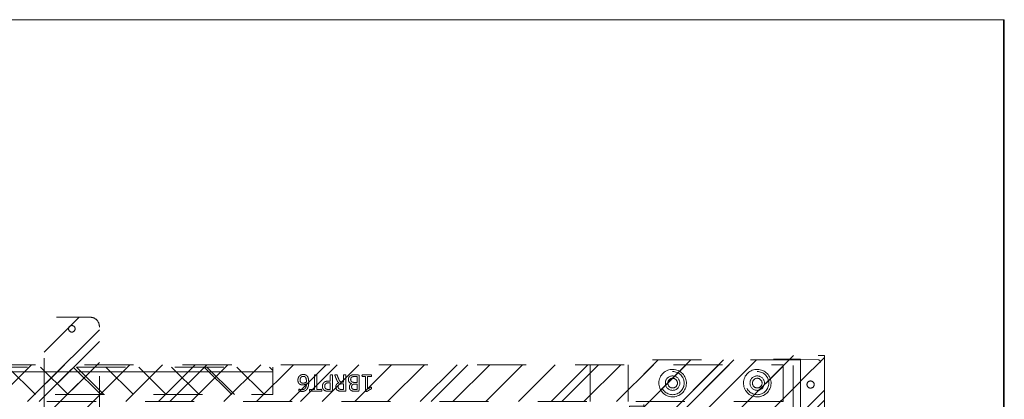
# Model space of a CAD drawing. Header units: inches. Extents: x -416 to -272, y -73 to 47.
# Tile 206 of 206: x -300 to -273, y 6 to 17. Entities that reach past the tile are written whole.
import ezdxf

# ---------------------------------------------------------------- set-up
doc = ezdxf.new("R2010")
doc.units = ezdxf.units.IN
doc.header["$LTSCALE"] = 32
doc.header["$MEASUREMENT"] = 0
doc.linetypes.add('Dash Style-1', pattern=[0.083328, 0.041656, -0.041672])
for name, color, linetype, lineweight in [('DashLine', 7, 'Continuous', 13), ('DashLineFill', 7, 'Dash Style-1', 13), ('Drawing', 7, 'Continuous', 18), ('Metal-DeskStructure', 7, 'Continuous', 13), ('None', 7, 'Continuous', 18), ('SolidLine', 7, 'Continuous', 15)]:
    doc.layers.add(name, color=color, linetype=linetype, lineweight=lineweight)
pattern_1 = [(45, (0, 0), (-1.61302, 1.93572), []), (45, (-1.0608, 1.0608), (-0.472346, 0.416761), [])]

# ---------------------------------------------------------------- blocks, each defined once
blk = doc.blocks.new('Group-101')
at = {"layer": 'SolidLine', "flags": 128}
blk.add_lwpolyline([(1.114, -30), (1.114, -2.559), (1.134, -2.559), (1.134, -30)], close=True, dxfattribs=at)
blk = doc.blocks.new('Group-104')
at = {"layer": 'DashLine', "flags": 128}
blk.add_lwpolyline([(1.114, -2.559), (70.894, -2.559), (70.894, -30), (1.114, -30)], close=True, dxfattribs=at)
at = {"layer": 'SolidLine', "flags": 128}
blk.add_lwpolyline([(1.114, -2.559), (70.894, -2.559), (70.894, -30), (1.114, -30)], close=True, dxfattribs=at)
at = {"layer": 'None'}
blk.add_blockref('Group-101', (0, 0), dxfattribs=at)
blk = doc.blocks.new('1BRPT9-Bracket (2D)')
at = {"layer": 'DashLineFill', "linetype": 'Continuous', "lineweight": 13}
h = blk.add_hatch(dxfattribs=at)
h.set_pattern_fill('Steel', color=253, style=0, pattern_type=2)
h.set_pattern_definition(pattern_1)
edge = h.paths.add_edge_path()
edge.add_line((-2.322, -8.74), (-2.322, 8.74))
edge.add_line((-2.322, 8.74), (1.678, 8.74))
edge.add_arc((1.678, 8.488), 0.252, 0, 90, ccw=False)
edge.add_line((1.93, 8.488), (1.93, 7.48))
edge.add_line((1.93, 7.48), (2.324, 7.461))
edge.add_line((2.324, 7.461), (2.324, -7.48))
edge.add_line((2.324, -7.48), (1.93, -7.48))
edge.add_line((1.93, -7.48), (1.93, -8.488))
edge.add_arc((1.678, -8.488), 0.252, -90, 0, ccw=False)
edge.add_line((1.678, -8.74), (-2.322, -8.74))
h = blk.add_hatch(dxfattribs=at)
h.set_pattern_fill('Steel', color=253, style=0, pattern_type=2)
h.set_pattern_definition(pattern_1)
h.paths.add_polyline_path([(-1.149, -8.425), (-1.18, -8.424), (-1.21, -8.419), (-1.24, -8.412), (-1.269, -8.401), (-1.297, -8.388), (-1.324, -8.372), (-1.349, -8.354), (-1.372, -8.333), (-1.392, -8.31), (-1.411, -8.285), (-1.427, -8.259), (-1.44, -8.231), (-1.45, -8.202), (-1.458, -8.172), (-1.462, -8.141), (-1.464, -8.11), (-1.462, -8.079), (-1.458, -8.049), (-1.45, -8.019), (-1.44, -7.99), (-1.427, -7.962), (-1.411, -7.935), (-1.392, -7.91), (-1.372, -7.888), (-1.349, -7.867), (-1.324, -7.848), (-1.297, -7.832), (-1.269, -7.819), (-1.24, -7.809), (-1.21, -7.801), (-1.18, -7.797), (-1.149, -7.795), (-1.118, -7.797), (-1.087, -7.801), (-1.057, -7.809), (-1.028, -7.819), (-1, -7.832), (-0.974, -7.848), (-0.949, -7.867), (-0.926, -7.888), (-0.905, -7.91), (-0.887, -7.935), (-0.871, -7.962), (-0.858, -7.99), (-0.847, -8.019), (-0.84, -8.049), (-0.835, -8.079), (-0.834, -8.11), (-0.835, -8.141), (-0.84, -8.172), (-0.847, -8.202), (-0.858, -8.231), (-0.871, -8.259), (-0.887, -8.285), (-0.905, -8.31), (-0.926, -8.333), (-0.949, -8.354), (-0.974, -8.372), (-1, -8.388), (-1.028, -8.401), (-1.057, -8.412), (-1.087, -8.419), (-1.118, -8.424)])
h = blk.add_hatch(dxfattribs=at)
h.set_pattern_fill('Steel', color=253, style=0, pattern_type=2)
h.set_pattern_definition(pattern_1)
h.paths.add_polyline_path([(-1.149, -8.307), (-1.168, -8.306), (-1.187, -8.303), (-1.206, -8.299), (-1.224, -8.292), (-1.242, -8.284), (-1.258, -8.274), (-1.274, -8.262), (-1.288, -8.249), (-1.301, -8.235), (-1.313, -8.22), (-1.322, -8.203), (-1.331, -8.186), (-1.337, -8.167), (-1.342, -8.149), (-1.345, -8.13), (-1.346, -8.11), (-1.345, -8.091), (-1.342, -8.072), (-1.337, -8.053), (-1.331, -8.035), (-1.322, -8.017), (-1.313, -8.001), (-1.301, -7.985), (-1.288, -7.971), (-1.274, -7.958), (-1.258, -7.947), (-1.242, -7.937), (-1.224, -7.928), (-1.206, -7.922), (-1.187, -7.917), (-1.168, -7.914), (-1.149, -7.913), (-1.13, -7.914), (-1.11, -7.917), (-1.092, -7.922), (-1.074, -7.928), (-1.056, -7.937), (-1.039, -7.947), (-1.024, -7.958), (-1.01, -7.971), (-0.997, -7.985), (-0.985, -8.001), (-0.975, -8.017), (-0.967, -8.035), (-0.96, -8.053), (-0.956, -8.072), (-0.953, -8.091), (-0.952, -8.11), (-0.953, -8.13), (-0.956, -8.149), (-0.96, -8.167), (-0.967, -8.186), (-0.975, -8.203), (-0.985, -8.22), (-0.997, -8.235), (-1.01, -8.249), (-1.024, -8.262), (-1.039, -8.274), (-1.056, -8.284), (-1.074, -8.292), (-1.092, -8.299), (-1.11, -8.303), (-1.13, -8.306)])
h = blk.add_hatch(dxfattribs=at)
h.set_pattern_fill('Steel', color=253, style=0, pattern_type=2)
h.set_pattern_definition(pattern_1)
h.paths.add_polyline_path([(1.15, -8.425), (1.12, -8.424), (1.089, -8.419), (1.059, -8.412), (1.03, -8.401), (1.002, -8.388), (0.975, -8.372), (0.951, -8.354), (0.928, -8.333), (0.907, -8.31), (0.888, -8.285), (0.873, -8.259), (0.859, -8.231), (0.849, -8.202), (0.841, -8.172), (0.837, -8.141), (0.835, -8.11), (0.837, -8.079), (0.841, -8.049), (0.849, -8.019), (0.859, -7.99), (0.873, -7.962), (0.888, -7.935), (0.907, -7.91), (0.928, -7.888), (0.951, -7.867), (0.975, -7.848), (1.002, -7.832), (1.03, -7.819), (1.059, -7.809), (1.089, -7.801), (1.12, -7.797), (1.15, -7.795), (1.181, -7.797), (1.212, -7.801), (1.242, -7.809), (1.271, -7.819), (1.299, -7.832), (1.325, -7.848), (1.35, -7.867), (1.373, -7.888), (1.394, -7.91), (1.412, -7.935), (1.428, -7.962), (1.441, -7.99), (1.452, -8.019), (1.459, -8.049), (1.464, -8.079), (1.465, -8.11), (1.464, -8.141), (1.459, -8.172), (1.452, -8.202), (1.441, -8.231), (1.428, -8.259), (1.412, -8.285), (1.394, -8.31), (1.373, -8.333), (1.35, -8.354), (1.325, -8.372), (1.299, -8.388), (1.271, -8.401), (1.242, -8.412), (1.212, -8.419), (1.181, -8.424)])
h = blk.add_hatch(dxfattribs=at)
h.set_pattern_fill('Steel', color=253, style=0, pattern_type=2)
h.set_pattern_definition(pattern_1)
h.paths.add_polyline_path([(1.15, -8.307), (1.131, -8.306), (1.112, -8.303), (1.093, -8.299), (1.075, -8.292), (1.058, -8.284), (1.041, -8.274), (1.025, -8.262), (1.011, -8.249), (0.998, -8.235), (0.987, -8.22), (0.977, -8.203), (0.969, -8.186), (0.962, -8.167), (0.957, -8.149), (0.954, -8.13), (0.954, -8.11), (0.954, -8.091), (0.957, -8.072), (0.962, -8.053), (0.969, -8.035), (0.977, -8.017), (0.987, -8.001), (0.998, -7.985), (1.011, -7.971), (1.025, -7.958), (1.041, -7.947), (1.058, -7.937), (1.075, -7.928), (1.093, -7.922), (1.112, -7.917), (1.131, -7.914), (1.15, -7.913), (1.17, -7.914), (1.189, -7.917), (1.208, -7.922), (1.226, -7.928), (1.243, -7.937), (1.26, -7.947), (1.275, -7.958), (1.29, -7.971), (1.303, -7.985), (1.314, -8.001), (1.324, -8.017), (1.332, -8.035), (1.339, -8.053), (1.343, -8.072), (1.346, -8.091), (1.347, -8.11), (1.346, -8.13), (1.343, -8.149), (1.339, -8.167), (1.332, -8.186), (1.324, -8.203), (1.314, -8.22), (1.303, -8.235), (1.29, -8.249), (1.275, -8.262), (1.26, -8.274), (1.243, -8.284), (1.226, -8.292), (1.208, -8.299), (1.189, -8.303), (1.17, -8.306)])
at = {"layer": 'DashLineFill'}
blk.add_line((-2.125, 8.74), (-2.125, -8.74), dxfattribs=at)
at = {"layer": 'DashLineFill', "flags": 128}
blk.add_lwpolyline([(-2.322, -8.74), (-2.322, 8.74), (1.678, 8.74, -0.414214), (1.93, 8.488), (1.93, 7.48), (2.324, 7.461), (2.324, -7.48), (1.93, -7.48), (1.93, -8.488, -0.414214), (1.678, -8.74)], format="xyb", close=True, dxfattribs=at)
for points in [[(-1.149, -8.425), (-1.18, -8.424), (-1.21, -8.419), (-1.24, -8.412), (-1.269, -8.401), (-1.297, -8.388), (-1.324, -8.372), (-1.349, -8.354), (-1.372, -8.333), (-1.392, -8.31), (-1.411, -8.285), (-1.427, -8.259), (-1.44, -8.231), (-1.45, -8.202), (-1.458, -8.172), (-1.462, -8.141), (-1.464, -8.11), (-1.462, -8.079), (-1.458, -8.049), (-1.45, -8.019), (-1.44, -7.99), (-1.427, -7.962), (-1.411, -7.935), (-1.392, -7.91), (-1.372, -7.888), (-1.349, -7.867), (-1.324, -7.848), (-1.297, -7.832), (-1.269, -7.819), (-1.24, -7.809), (-1.21, -7.801), (-1.18, -7.797), (-1.149, -7.795), (-1.118, -7.797), (-1.087, -7.801), (-1.057, -7.809), (-1.028, -7.819), (-1, -7.832), (-0.974, -7.848), (-0.949, -7.867), (-0.926, -7.888), (-0.905, -7.91), (-0.887, -7.935), (-0.871, -7.962), (-0.858, -7.99), (-0.847, -8.019), (-0.84, -8.049), (-0.835, -8.079), (-0.834, -8.11), (-0.835, -8.141), (-0.84, -8.172), (-0.847, -8.202), (-0.858, -8.231), (-0.871, -8.259), (-0.887, -8.285), (-0.905, -8.31), (-0.926, -8.333), (-0.949, -8.354), (-0.974, -8.372), (-1, -8.388), (-1.028, -8.401), (-1.057, -8.412), (-1.087, -8.419), (-1.118, -8.424)], [(-1.149, -8.307), (-1.168, -8.306), (-1.187, -8.303), (-1.206, -8.299), (-1.224, -8.292), (-1.242, -8.284), (-1.258, -8.274), (-1.274, -8.262), (-1.288, -8.249), (-1.301, -8.235), (-1.313, -8.22), (-1.322, -8.203), (-1.331, -8.186), (-1.337, -8.167), (-1.342, -8.149), (-1.345, -8.13), (-1.346, -8.11), (-1.345, -8.091), (-1.342, -8.072), (-1.337, -8.053), (-1.331, -8.035), (-1.322, -8.017), (-1.313, -8.001), (-1.301, -7.985), (-1.288, -7.971), (-1.274, -7.958), (-1.258, -7.947), (-1.242, -7.937), (-1.224, -7.928), (-1.206, -7.922), (-1.187, -7.917), (-1.168, -7.914), (-1.149, -7.913), (-1.13, -7.914), (-1.11, -7.917), (-1.092, -7.922), (-1.074, -7.928), (-1.056, -7.937), (-1.039, -7.947), (-1.024, -7.958), (-1.01, -7.971), (-0.997, -7.985), (-0.985, -8.001), (-0.975, -8.017), (-0.967, -8.035), (-0.96, -8.053), (-0.956, -8.072), (-0.953, -8.091), (-0.952, -8.11), (-0.953, -8.13), (-0.956, -8.149), (-0.96, -8.167), (-0.967, -8.186), (-0.975, -8.203), (-0.985, -8.22), (-0.997, -8.235), (-1.01, -8.249), (-1.024, -8.262), (-1.039, -8.274), (-1.056, -8.284), (-1.074, -8.292), (-1.092, -8.299), (-1.11, -8.303), (-1.13, -8.306)], [(1.15, -8.425), (1.12, -8.424), (1.089, -8.419), (1.059, -8.412), (1.03, -8.401), (1.002, -8.388), (0.975, -8.372), (0.951, -8.354), (0.928, -8.333), (0.907, -8.31), (0.888, -8.285), (0.873, -8.259), (0.859, -8.231), (0.849, -8.202), (0.841, -8.172), (0.837, -8.141), (0.835, -8.11), (0.837, -8.079), (0.841, -8.049), (0.849, -8.019), (0.859, -7.99), (0.873, -7.962), (0.888, -7.935), (0.907, -7.91), (0.928, -7.888), (0.951, -7.867), (0.975, -7.848), (1.002, -7.832), (1.03, -7.819), (1.059, -7.809), (1.089, -7.801), (1.12, -7.797), (1.15, -7.795), (1.181, -7.797), (1.212, -7.801), (1.242, -7.809), (1.271, -7.819), (1.299, -7.832), (1.325, -7.848), (1.35, -7.867), (1.373, -7.888), (1.394, -7.91), (1.412, -7.935), (1.428, -7.962), (1.441, -7.99), (1.452, -8.019), (1.459, -8.049), (1.464, -8.079), (1.465, -8.11), (1.464, -8.141), (1.459, -8.172), (1.452, -8.202), (1.441, -8.231), (1.428, -8.259), (1.412, -8.285), (1.394, -8.31), (1.373, -8.333), (1.35, -8.354), (1.325, -8.372), (1.299, -8.388), (1.271, -8.401), (1.242, -8.412), (1.212, -8.419), (1.181, -8.424)], [(1.15, -8.307), (1.131, -8.306), (1.112, -8.303), (1.093, -8.299), (1.075, -8.292), (1.058, -8.284), (1.041, -8.274), (1.025, -8.262), (1.011, -8.249), (0.998, -8.235), (0.987, -8.22), (0.977, -8.203), (0.969, -8.186), (0.962, -8.167), (0.957, -8.149), (0.954, -8.13), (0.954, -8.11), (0.954, -8.091), (0.957, -8.072), (0.962, -8.053), (0.969, -8.035), (0.977, -8.017), (0.987, -8.001), (0.998, -7.985), (1.011, -7.971), (1.025, -7.958), (1.041, -7.947), (1.058, -7.937), (1.075, -7.928), (1.093, -7.922), (1.112, -7.917), (1.131, -7.914), (1.15, -7.913), (1.17, -7.914), (1.189, -7.917), (1.208, -7.922), (1.226, -7.928), (1.243, -7.937), (1.26, -7.947), (1.275, -7.958), (1.29, -7.971), (1.303, -7.985), (1.314, -8.001), (1.324, -8.017), (1.332, -8.035), (1.339, -8.053), (1.343, -8.072), (1.346, -8.091), (1.347, -8.11), (1.346, -8.13), (1.343, -8.149), (1.339, -8.167), (1.332, -8.186), (1.324, -8.203), (1.314, -8.22), (1.303, -8.235), (1.29, -8.249), (1.275, -8.262), (1.26, -8.274), (1.243, -8.284), (1.226, -8.292), (1.208, -8.299), (1.189, -8.303), (1.17, -8.306)]]:
    blk.add_lwpolyline(points, close=True, dxfattribs=at)
blk = doc.blocks.new('1BRPT8_Cover (2D)')
at = {"layer": 'DashLineFill', "linetype": 'Continuous', "lineweight": 13}
h = blk.add_hatch(dxfattribs=at)
h.set_pattern_fill('Steel', color=253, style=0, pattern_type=2)
h.set_pattern_definition(pattern_1)
h.paths.add_polyline_path([(-1.594, -8.764), (-2.323, -8.764), (-2.323, -8.751), (-2.826, -8.742), (-2.866, -8.703), (-2.866, -6.673), (-2.847, -6.653), (-2.323, -6.644), (-2.323, -6.584), (-2.847, -6.575), (-2.866, -6.555), (-2.866, -4.468), (-2.847, -4.449), (-2.323, -4.439), (-2.323, -4.379), (-2.847, -4.37), (-2.866, -4.351), (-2.866, -2.264), (-2.847, -2.244), (-2.323, -2.235), (-2.323, -2.175), (-2.847, -2.166), (-2.866, -2.146), (-2.866, -0.059), (-2.847, -0.039), (-2.323, -0.03), (-2.323, 0.03), (-2.847, 0.039), (-2.866, 0.059), (-2.866, 2.146), (-2.847, 2.166), (-2.323, 2.175), (-2.323, 2.235), (-2.847, 2.244), (-2.866, 2.264), (-2.866, 4.351), (-2.847, 4.37), (-2.323, 4.379), (-2.323, 4.439), (-2.847, 4.449), (-2.866, 4.468), (-2.865, 6.555), (-2.847, 6.575), (-2.323, 6.584), (-2.323, 6.644), (-2.847, 6.653), (-2.866, 6.673), (-2.866, 8.703), (-2.826, 8.742), (-1.594, 8.764), (-1.594, 8.858), (-2.972, 8.858), (-2.972, -8.858), (-1.594, -8.858)])
h = blk.add_hatch(dxfattribs=at)
h.set_pattern_fill('Steel', color=253, style=0, pattern_type=2)
h.set_pattern_definition(pattern_1)
h.paths.add_polyline_path([(-2.323, 8.858), (-2.323, -8.858), (-2.972, -8.858), (-2.972, 8.858)])
at = {"layer": 'DashLineFill', "flags": 128}
for points in [[(-1.594, -8.764), (-2.323, -8.764), (-2.323, -8.751), (-2.826, -8.742), (-2.866, -8.703), (-2.866, -6.673), (-2.847, -6.653), (-2.323, -6.644), (-2.323, -6.584), (-2.847, -6.575), (-2.866, -6.555), (-2.866, -4.468), (-2.847, -4.449), (-2.323, -4.439), (-2.323, -4.379), (-2.847, -4.37), (-2.866, -4.351), (-2.866, -2.264), (-2.847, -2.244), (-2.323, -2.235), (-2.323, -2.175), (-2.847, -2.166), (-2.866, -2.146), (-2.866, -0.059), (-2.847, -0.039), (-2.323, -0.03), (-2.323, 0.03), (-2.847, 0.039), (-2.866, 0.059), (-2.866, 2.146), (-2.847, 2.166), (-2.323, 2.175), (-2.323, 2.235), (-2.847, 2.244), (-2.866, 2.264), (-2.866, 4.351), (-2.847, 4.37), (-2.323, 4.379), (-2.323, 4.439), (-2.847, 4.449), (-2.866, 4.468), (-2.865, 6.555), (-2.847, 6.575), (-2.323, 6.584), (-2.323, 6.644), (-2.847, 6.653), (-2.866, 6.673), (-2.866, 8.703), (-2.826, 8.742), (-1.594, 8.764), (-1.594, 8.858), (-2.972, 8.858), (-2.972, -8.858), (-1.594, -8.858)], [(-2.323, 8.858), (-2.323, -8.858), (-2.972, -8.858), (-2.972, 8.858)]]:
    blk.add_lwpolyline(points, close=True, dxfattribs=at)
at = {"layer": 'SolidLine', "flags": 128}
blk.add_lwpolyline([(-2.5, -8.071), (-2.5, -8.081), (-2.502, -8.09), (-2.504, -8.099), (-2.507, -8.109), (-2.512, -8.117), (-2.517, -8.126), (-2.522, -8.133), (-2.529, -8.14), (-2.536, -8.147), (-2.544, -8.153), (-2.552, -8.158), (-2.561, -8.162), (-2.57, -8.165), (-2.579, -8.167), (-2.589, -8.169), (-2.598, -8.169), (-2.608, -8.169), (-2.618, -8.167), (-2.627, -8.165), (-2.636, -8.162), (-2.645, -8.158), (-2.653, -8.153), (-2.661, -8.147), (-2.668, -8.14), (-2.675, -8.133), (-2.68, -8.126), (-2.685, -8.117), (-2.689, -8.109), (-2.693, -8.099), (-2.695, -8.09), (-2.696, -8.081), (-2.697, -8.071), (-2.696, -8.061), (-2.695, -8.052), (-2.693, -8.042), (-2.689, -8.033), (-2.685, -8.024), (-2.68, -8.016), (-2.675, -8.008), (-2.668, -8.001), (-2.661, -7.995), (-2.653, -7.989), (-2.645, -7.984), (-2.636, -7.98), (-2.627, -7.977), (-2.618, -7.974), (-2.608, -7.973), (-2.598, -7.972), (-2.589, -7.973), (-2.579, -7.974), (-2.57, -7.977), (-2.561, -7.98), (-2.552, -7.984), (-2.544, -7.989), (-2.536, -7.995), (-2.529, -8.001), (-2.522, -8.008), (-2.517, -8.016), (-2.512, -8.024), (-2.507, -8.033), (-2.504, -8.042), (-2.502, -8.052), (-2.5, -8.061)], close=True, dxfattribs=at)
blk = doc.blocks.new('Group-67')
at = {"layer": 'DashLine'}
for p, q in [((19.836, 0.255), (19.892, 0.311)), ((19.901, 0.311), (19.892, 0.311)), ((19.912, 0.311), (19.901, 0.311)), ((19.926, 0.311), (19.912, 0.311)), ((19.943, 0.311), (19.926, 0.311)), ((19.978, 0.311), (19.943, 0.311)), ((19.995, 0.311), (19.978, 0.311)), ((20.009, 0.311), (19.995, 0.311)), ((20.02, 0.311), (20.009, 0.311)), ((20.027, 0.311), (20.02, 0.311)), ((20.029, 0.311), (20.027, 0.311)), ((20.029, 0.311), (20.086, 0.255)), ((19.84, 0.255), (19.836, 0.255)), ((19.836, -0.689), (19.836, 0.255)), ((19.852, 0.255), (19.84, 0.255)), ((19.872, 0.255), (19.852, 0.255)), ((19.898, 0.255), (19.872, 0.255)), ((19.928, 0.255), (19.898, 0.255)), ((19.961, 0.255), (19.928, 0.255)), ((19.993, 0.255), (19.961, 0.255)), ((20.023, 0.255), (19.993, 0.255)), ((20.049, 0.255), (20.023, 0.255)), ((20.069, 0.255), (20.049, 0.255)), ((20.081, 0.255), (20.069, 0.255)), ((20.086, 0.255), (20.081, 0.255)), ((20.086, 0.255), (20.086, -0.689)), ((20.086, -0.689), (19.836, -0.689))]:
    blk.add_line(p, q, dxfattribs=at)
blk = doc.blocks.new('Group-68')
at = {"layer": 'Metal-DeskStructure', "color": 7}
for points, knots in [([(9.589, -0.203), (9.589, -0.21), (9.586, -0.224), (9.578, -0.227), (9.459, -0.227), (9.34, -0.227), (9.336, -0.225), (9.333, -0.219), (9.331, -0.21), (9.331, -0.197), (9.333, -0.188), (9.334, -0.182), (9.34, -0.179), (9.389, -0.179), (9.436, -0.179), (9.436, -0.009), (9.436, 0.161), (9.393, 0.135), (9.349, 0.109), (9.344, 0.107), (9.334, 0.106), (9.331, 0.109), (9.329, 0.12), (9.329, 0.133), (9.329, 0.143), (9.331, 0.148), (9.334, 0.152), (9.338, 0.154), (9.39, 0.187), (9.441, 0.22), (9.443, 0.222), (9.447, 0.222), (9.453, 0.224), (9.47, 0.224), (9.488, 0.224), (9.493, 0.22), (9.495, 0.216), (9.495, 0.018), (9.495, -0.179), (9.536, -0.179), (9.58, -0.179), (9.584, -0.182), (9.587, -0.188), (9.589, -0.197), (9.589, -0.203)], [0, 0, 0, 0.00261, 0.007831, 0.010441, 0.176195, 0.178805, 0.181415, 0.184026, 0.186636, 0.188594, 0.190551, 0.192509, 0.194467, 0.244389, 0.244389, 0.424498, 0.424498, 0.47805, 0.47805, 0.484241, 0.490432, 0.496622, 0.502813, 0.507071, 0.510941, 0.514811, 0.518682, 0.518682, 0.576295, 0.576295, 0.578743, 0.58119, 0.583638, 0.590247, 0.593184, 0.596122, 0.599059, 0.911881, 0.911881, 0.976501, 0.982376, 0.988251, 0.994125, 1, 1, 1]), ([(9.96, -0.097), (9.96, -0.119), (9.949, -0.155), (9.931, -0.184), (9.903, -0.204), (9.853, -0.227), (9.746, -0.227), (9.68, -0.227), (9.665, -0.215), (9.665, -0.002), (9.665, 0.211), (9.68, 0.222), (9.738, 0.222), (9.829, 0.222), (9.881, 0.205), (9.914, 0.178), (9.933, 0.135), (9.933, 0.093), (9.925, 0.063), (9.91, 0.039), (9.886, 0.019), (9.873, 0.013), (9.892, 0.01), (9.923, -0.009), (9.947, -0.036), (9.96, -0.075), (9.96, -0.097)], [0, 0, 0, 0.031455, 0.06291, 0.094366, 0.125821, 0.188731, 0.266159, 0.275837, 0.285516, 0.435531, 0.44521, 0.454888, 0.521427, 0.574659, 0.627891, 0.681123, 0.734355, 0.762747, 0.791139, 0.819531, 0.847924, 0.847924, 0.885943, 0.923962, 0.961981, 1, 1, 1]), ([(9.872, 0.102), (9.872, 0.119), (9.862, 0.144), (9.842, 0.163), (9.811, 0.172), (9.755, 0.172), (9.724, 0.172), (9.724, 0.1), (9.724, 0.028), (9.758, 0.028), (9.814, 0.028), (9.844, 0.039), (9.862, 0.06), (9.872, 0.087), (9.872, 0.102)], [0, 0, 0, 0.074499, 0.148998, 0.223496, 0.297995, 0.395417, 0.395417, 0.61891, 0.61891, 0.724928, 0.793696, 0.862464, 0.931232, 1, 1, 1]), ([(10.327, -0.217), (10.327, -0.221), (10.325, -0.225), (10.317, -0.227), (10.304, -0.228), (10.286, -0.228), (10.275, -0.227), (10.267, -0.225), (10.264, -0.219), (10.262, -0.214), (10.242, -0.161), (10.221, -0.108), (10.214, -0.09), (10.199, -0.06), (10.177, -0.038), (10.148, -0.027), (10.108, -0.027), (10.088, -0.027), (10.088, -0.122), (10.088, -0.221), (10.085, -0.225), (10.077, -0.227), (10.066, -0.228), (10.05, -0.228), (10.039, -0.227), (10.031, -0.225), (10.028, -0.221), (10.028, -0.01), (10.028, 0.211), (10.042, 0.222), (10.098, 0.222), (10.162, 0.222), (10.184, 0.22), (10.194, 0.218), (10.219, 0.215), (10.26, 0.194), (10.286, 0.165), (10.301, 0.126), (10.301, 0.082), (10.288, 0.045), (10.266, 0.017), (10.232, -0.001), (10.214, -0.009), (10.225, -0.014), (10.243, -0.029), (10.258, -0.049), (10.271, -0.077), (10.279, -0.094), (10.299, -0.143), (10.319, -0.191), (10.325, -0.204), (10.327, -0.215), (10.327, -0.217)], [0, 0, 0, 0.004018, 0.008035, 0.012053, 0.01607, 0.020088, 0.024105, 0.028123, 0.03214, 0.03214, 0.070951, 0.070951, 0.084634, 0.098317, 0.112001, 0.125684, 0.138745, 0.138745, 0.202807, 0.205295, 0.207782, 0.21027, 0.212758, 0.214748, 0.216739, 0.218729, 0.220719, 0.332671, 0.339637, 0.346603, 0.391882, 0.407555, 0.423229, 0.423229, 0.466696, 0.510164, 0.553631, 0.597099, 0.640566, 0.684033, 0.727501, 0.770968, 0.770968, 0.798042, 0.825115, 0.852188, 0.879262, 0.879262, 0.958132, 0.958132, 0.979066, 1, 1, 1]), ([(10.238, 0.096), (10.238, 0.124), (10.214, 0.159), (10.186, 0.168), (10.177, 0.17), (10.155, 0.172), (10.113, 0.172), (10.088, 0.172), (10.088, 0.096), (10.088, 0.021), (10.117, 0.021), (10.17, 0.021), (10.203, 0.032), (10.227, 0.054), (10.238, 0.082), (10.238, 0.096)], [0, 0, 0, 0.142515, 0.285031, 0.285031, 0.330993, 0.376955, 0.445899, 0.445899, 0.655281, 0.655281, 0.734439, 0.800829, 0.867219, 0.93361, 1, 1, 1]), ([(10.665, 0.091), (10.665, 0.056), (10.642, 0.002), (10.602, -0.035), (10.543, -0.057), (10.475, -0.057), (10.45, -0.057), (10.45, -0.137), (10.45, -0.221), (10.447, -0.225), (10.439, -0.227), (10.428, -0.228), (10.412, -0.228), (10.401, -0.227), (10.393, -0.225), (10.39, -0.221), (10.39, -0.011), (10.39, 0.209), (10.404, 0.222), (10.462, 0.222), (10.524, 0.222), (10.55, 0.218), (10.587, 0.211), (10.624, 0.189), (10.652, 0.157), (10.665, 0.115), (10.665, 0.091)], [0, 0, 0, 0.066268, 0.132535, 0.198803, 0.26507, 0.303966, 0.303966, 0.429297, 0.43506, 0.440822, 0.446584, 0.452347, 0.456957, 0.461567, 0.466177, 0.470786, 0.728938, 0.745073, 0.761208, 0.845107, 0.870922, 0.896738, 0.922553, 0.948369, 0.974184, 1, 1, 1]), ([(10.602, 0.085), (10.602, 0.113), (10.581, 0.15), (10.552, 0.167), (10.521, 0.172), (10.477, 0.172), (10.45, 0.172), (10.45, 0.083), (10.45, -0.007), (10.477, -0.007), (10.53, -0.007), (10.567, 0.006), (10.591, 0.032), (10.602, 0.065), (10.602, 0.085)], [0, 0, 0, 0.053098, 0.106195, 0.159293, 0.212391, 0.297937, 0.297937, 0.584068, 0.584068, 0.669615, 0.752211, 0.834807, 0.917404, 1, 1, 1]), ([(11.014, 0.196), (11.014, 0.19), (11.014, 0.179), (11.011, 0.174), (11.005, 0.17), (10.941, 0.17), (10.878, 0.17), (10.878, -0.024), (10.878, -0.221), (10.874, -0.225), (10.867, -0.227), (10.856, -0.228), (10.839, -0.228), (10.828, -0.227), (10.821, -0.225), (10.817, -0.221), (10.817, -0.024), (10.817, 0.17), (10.754, 0.17), (10.69, 0.17), (10.684, 0.174), (10.682, 0.179), (10.68, 0.189), (10.68, 0.202), (10.682, 0.213), (10.684, 0.218), (10.69, 0.222), (10.847, 0.222), (11.005, 0.222), (11.011, 0.218), (11.014, 0.213), (11.014, 0.202), (11.014, 0.196)], [0, 0, 0, 0.003046, 0.005389, 0.007733, 0.010076, 0.089744, 0.089744, 0.335779, 0.340465, 0.345152, 0.349838, 0.354524, 0.360382, 0.36624, 0.372099, 0.377957, 0.6855, 0.6855, 0.785085, 0.788014, 0.790943, 0.793872, 0.796801, 0.798998, 0.801195, 0.803391, 0.805588, 0.991213, 0.99341, 0.995606, 0.997803, 1, 1, 1]), ([(11.33, -0.081), (11.33, -0.11), (11.313, -0.166), (11.275, -0.208), (11.218, -0.234), (11.151, -0.234), (11.109, -0.219), (11.075, -0.193), (11.055, -0.156), (11.042, -0.108), (11.037, -0.051), (11.037, 0.01), (11.045, 0.098), (11.086, 0.17), (11.127, 0.207), (11.184, 0.227), (11.236, 0.227), (11.262, 0.224), (11.284, 0.22), (11.299, 0.213), (11.304, 0.209), (11.306, 0.205), (11.308, 0.2), (11.308, 0.186), (11.308, 0.167), (11.302, 0.165), (11.295, 0.165), (11.282, 0.17), (11.264, 0.176), (11.236, 0.179), (11.186, 0.179), (11.14, 0.154), (11.11, 0.109), (11.098, 0.05), (11.096, 0.019), (11.105, 0.024), (11.127, 0.036), (11.155, 0.043), (11.184, 0.048), (11.238, 0.048), (11.288, 0.028), (11.317, -0.007), (11.33, -0.053), (11.33, -0.081)], [0, 0, 0, 0.047284, 0.094569, 0.141853, 0.189137, 0.222912, 0.256686, 0.290461, 0.324235, 0.35801, 0.391784, 0.42357, 0.487141, 0.518927, 0.550713, 0.582499, 0.593093, 0.603687, 0.61428, 0.624874, 0.635468, 0.646062, 0.656655, 0.684464, 0.710949, 0.724191, 0.737433, 0.750675, 0.763918, 0.77716, 0.803647, 0.830135, 0.856622, 0.883109, 0.883109, 0.892179, 0.901248, 0.910318, 0.919387, 0.93954, 0.959693, 0.979847, 1, 1, 1]), ([(11.271, -0.086), (11.271, -0.068), (11.264, -0.035), (11.243, -0.011), (11.214, 0), (11.177, 0), (11.151, -0.003), (11.127, -0.011), (11.107, -0.022), (11.098, -0.029), (11.098, -0.073), (11.109, -0.132), (11.131, -0.169), (11.162, -0.184), (11.206, -0.184), (11.24, -0.167), (11.26, -0.14), (11.271, -0.105), (11.271, -0.086)], [0, 0, 0, 0.044843, 0.089687, 0.13453, 0.179374, 0.20352, 0.227667, 0.251813, 0.27596, 0.27596, 0.366465, 0.45697, 0.547475, 0.63798, 0.728485, 0.81899, 0.909495, 1, 1, 1]), ([(9.897, -0.101), (9.897, -0.081), (9.885, -0.051), (9.861, -0.031), (9.824, -0.02), (9.76, -0.02), (9.724, -0.02), (9.724, -0.098), (9.724, -0.177), (9.767, -0.177), (9.851, -0.177), (9.885, -0.149), (9.897, -0.119), (9.897, -0.101)], [0, 0, 0, 0.079156, 0.158312, 0.237468, 0.316624, 0.419526, 0.419526, 0.643799, 0.643799, 0.767809, 0.883905, 0.941952, 1, 1, 1])]:
    blk.add_open_spline(points, degree=2, knots=knots, dxfattribs=at)
blk = doc.blocks.new('1BRPT6-LeftBeam (2D)')
at = {"layer": 'DashLineFill', "linetype": 'Continuous', "lineweight": 13}
h = blk.add_hatch(dxfattribs=at)
h.set_pattern_fill('Steel', color=253, style=0, pattern_type=2)
h.set_pattern_definition(pattern_1)
edge = h.paths.add_edge_path()
edge.add_arc((16.974, 1.541), 0.25, 90, 180, ccw=False)
edge.add_line((16.974, 1.791), (17.97, 1.791))
edge.add_arc((17.97, 1.541), 0.25, 0, 90, ccw=False)
edge.add_line((18.22, 1.541), (18.22, -1.541))
edge.add_arc((17.97, -1.541), 0.25, 270, 360, ccw=False)
edge.add_line((17.97, -1.791), (16.974, -1.791))
edge.add_arc((16.974, -1.541), 0.25, 180, 270, ccw=False)
edge.add_line((16.724, -1.541), (16.724, 1.541))
h = blk.add_hatch(dxfattribs=at)
h.set_pattern_fill('Steel', color=253, style=0, pattern_type=2)
h.set_pattern_definition(pattern_1)
h.paths.add_polyline_path([(-1.85, 0.5), (20.472, 0.5), (20.472, -0.5), (-1.85, -0.5)])
at = {"layer": 'DashLineFill'}
for p, q in [((2.362, -0.5), (2.362, 0.5)), ((3.386, -0.5), (3.386, 0.5))]:
    blk.add_line(p, q, dxfattribs=at)
at = {"layer": 'DashLineFill', "flags": 128}
blk.add_lwpolyline([(16.724, 1.541, -0.414214), (16.974, 1.791), (17.97, 1.791, -0.414214), (18.22, 1.541), (18.22, -1.541, -0.414214), (17.97, -1.791), (16.974, -1.791, -0.414214), (16.724, -1.541)], format="xyb", close=True, dxfattribs=at)
blk.add_lwpolyline([(-1.85, 0.5), (20.472, 0.5), (20.472, -0.5), (-1.85, -0.5)], close=True, dxfattribs=at)
at = {"layer": 'SolidLine', "flags": 128}
for points in [[(17.561, 1.476), (17.561, 1.468), (17.559, 1.459), (17.557, 1.451), (17.554, 1.442), (17.551, 1.435), (17.546, 1.427), (17.541, 1.42), (17.535, 1.414), (17.529, 1.408), (17.522, 1.403), (17.514, 1.398), (17.506, 1.395), (17.498, 1.392), (17.49, 1.389), (17.481, 1.388), (17.472, 1.388), (17.464, 1.388), (17.455, 1.389), (17.447, 1.392), (17.439, 1.395), (17.431, 1.398), (17.423, 1.403), (17.416, 1.408), (17.41, 1.414), (17.404, 1.42), (17.399, 1.427), (17.394, 1.435), (17.391, 1.442), (17.388, 1.451), (17.386, 1.459), (17.384, 1.468), (17.384, 1.476), (17.384, 1.485), (17.386, 1.494), (17.388, 1.502), (17.391, 1.51), (17.394, 1.518), (17.399, 1.526), (17.404, 1.533), (17.41, 1.539), (17.416, 1.545), (17.423, 1.55), (17.431, 1.555), (17.439, 1.558), (17.447, 1.561), (17.455, 1.563), (17.464, 1.565), (17.472, 1.565), (17.481, 1.565), (17.49, 1.563), (17.498, 1.561), (17.506, 1.558), (17.514, 1.555), (17.522, 1.55), (17.529, 1.545), (17.535, 1.539), (17.541, 1.533), (17.546, 1.526), (17.551, 1.518), (17.554, 1.51), (17.557, 1.502), (17.559, 1.494), (17.561, 1.485)], [(-1.177, 0.373), (-1.14, 0.374), (-1.104, 0.371), (-1.067, 0.365), (-1.032, 0.355), (-0.998, 0.342), (-0.965, 0.325), (-0.934, 0.306), (-0.905, 0.283), (-0.878, 0.258), (-0.855, 0.23), (-0.833, 0.2), (-0.815, 0.168), (-0.801, 0.134), (-0.789, 0.099), (-0.781, 0.064), (-0.777, 0.027), (-0.776, -0.009), (-0.778, -0.046), (-0.785, -0.082), (-0.795, -0.118), (-0.808, -0.152), (-0.824, -0.185), (-0.844, -0.216), (-0.867, -0.245), (-0.892, -0.271), (-0.92, -0.295), (-0.95, -0.316), (-0.982, -0.334), (-1.015, -0.349), (-1.05, -0.361), (-1.086, -0.369), (-1.122, -0.373), (-1.159, -0.374), (-1.196, -0.371), (-1.232, -0.365), (-1.267, -0.355), (-1.301, -0.342), (-1.334, -0.325), (-1.365, -0.306), (-1.394, -0.283), (-1.421, -0.258), (-1.445, -0.23), (-1.466, -0.2), (-1.484, -0.168), (-1.499, -0.134), (-1.51, -0.099), (-1.518, -0.064), (-1.523, -0.027), (-1.524, 0.009), (-1.521, 0.046), (-1.514, 0.082), (-1.505, 0.118), (-1.491, 0.152), (-1.475, 0.185), (-1.455, 0.216), (-1.433, 0.245), (-1.407, 0.271), (-1.379, 0.295), (-1.349, 0.316), (-1.317, 0.334), (-1.284, 0.349), (-1.249, 0.361), (-1.213, 0.369)], [(1.122, 0.373), (1.159, 0.374), (1.196, 0.371), (1.232, 0.365), (1.267, 0.355), (1.301, 0.342), (1.334, 0.325), (1.365, 0.306), (1.394, 0.283), (1.421, 0.258), (1.445, 0.23), (1.466, 0.2), (1.484, 0.168), (1.499, 0.134), (1.51, 0.099), (1.518, 0.064), (1.523, 0.027), (1.524, -0.009), (1.521, -0.046), (1.514, -0.082), (1.505, -0.118), (1.491, -0.152), (1.475, -0.185), (1.455, -0.216), (1.433, -0.245), (1.407, -0.271), (1.379, -0.295), (1.349, -0.316), (1.317, -0.334), (1.284, -0.349), (1.249, -0.361), (1.213, -0.369), (1.177, -0.373), (1.14, -0.374), (1.104, -0.371), (1.067, -0.365), (1.032, -0.355), (0.998, -0.342), (0.965, -0.325), (0.934, -0.306), (0.905, -0.283), (0.878, -0.258), (0.855, -0.23), (0.833, -0.2), (0.815, -0.168), (0.801, -0.134), (0.789, -0.099), (0.781, -0.064), (0.777, -0.027), (0.776, 0.009), (0.778, 0.046), (0.785, 0.082), (0.795, 0.118), (0.808, 0.152), (0.824, 0.185), (0.844, 0.216), (0.867, 0.245), (0.892, 0.271), (0.92, 0.295), (0.95, 0.316), (0.982, 0.334), (1.015, 0.349), (1.05, 0.361), (1.086, 0.369)], [(-1.15, 0.131), (-1.137, 0.13), (-1.124, 0.128), (-1.112, 0.125), (-1.1, 0.121), (-1.088, 0.115), (-1.077, 0.109), (-1.067, 0.101), (-1.057, 0.093), (-1.048, 0.083), (-1.041, 0.073), (-1.034, 0.062), (-1.029, 0.05), (-1.024, 0.038), (-1.021, 0.026), (-1.019, 0.013), (-1.019, 0), (-1.019, -0.013), (-1.021, -0.026), (-1.024, -0.038), (-1.029, -0.05), (-1.034, -0.062), (-1.041, -0.073), (-1.048, -0.083), (-1.057, -0.093), (-1.067, -0.101), (-1.077, -0.109), (-1.088, -0.115), (-1.1, -0.121), (-1.112, -0.125), (-1.124, -0.128), (-1.137, -0.13), (-1.15, -0.131), (-1.162, -0.13), (-1.175, -0.128), (-1.188, -0.125), (-1.2, -0.121), (-1.211, -0.115), (-1.222, -0.109), (-1.233, -0.101), (-1.242, -0.093), (-1.251, -0.083), (-1.258, -0.073), (-1.265, -0.062), (-1.27, -0.05), (-1.275, -0.038), (-1.278, -0.026), (-1.28, -0.013), (-1.28, 0), (-1.28, 0.013), (-1.278, 0.026), (-1.275, 0.038), (-1.27, 0.05), (-1.265, 0.062), (-1.258, 0.073), (-1.251, 0.083), (-1.242, 0.093), (-1.233, 0.101), (-1.222, 0.109), (-1.211, 0.115), (-1.2, 0.121), (-1.188, 0.125), (-1.175, 0.128), (-1.162, 0.13)], [(1.28, 0), (1.28, -0.013), (1.278, -0.026), (1.275, -0.038), (1.27, -0.05), (1.265, -0.062), (1.258, -0.073), (1.251, -0.083), (1.242, -0.093), (1.233, -0.101), (1.222, -0.109), (1.211, -0.115), (1.2, -0.121), (1.188, -0.125), (1.175, -0.128), (1.162, -0.13), (1.15, -0.131), (1.137, -0.13), (1.124, -0.128), (1.112, -0.125), (1.1, -0.121), (1.088, -0.115), (1.077, -0.109), (1.067, -0.101), (1.057, -0.093), (1.048, -0.083), (1.041, -0.073), (1.034, -0.062), (1.029, -0.05), (1.024, -0.038), (1.021, -0.026), (1.019, -0.013), (1.019, 0), (1.019, 0.013), (1.021, 0.026), (1.024, 0.038), (1.029, 0.05), (1.034, 0.062), (1.041, 0.073), (1.048, 0.083), (1.057, 0.093), (1.067, 0.101), (1.077, 0.109), (1.088, 0.115), (1.1, 0.121), (1.112, 0.125), (1.124, 0.128), (1.137, 0.13), (1.15, 0.131), (1.162, 0.13), (1.175, 0.128), (1.188, 0.125), (1.2, 0.121), (1.211, 0.115), (1.222, 0.109), (1.233, 0.101), (1.242, 0.093), (1.251, 0.083), (1.258, 0.073), (1.265, 0.062), (1.27, 0.05), (1.275, 0.038), (1.278, 0.026), (1.28, 0.013)], [(17.561, -1.476), (17.561, -1.485), (17.559, -1.494), (17.557, -1.502), (17.554, -1.51), (17.551, -1.518), (17.546, -1.526), (17.541, -1.533), (17.535, -1.539), (17.529, -1.545), (17.522, -1.55), (17.514, -1.555), (17.506, -1.558), (17.498, -1.561), (17.49, -1.563), (17.481, -1.565), (17.472, -1.565), (17.464, -1.565), (17.455, -1.563), (17.447, -1.561), (17.439, -1.558), (17.431, -1.555), (17.423, -1.55), (17.416, -1.545), (17.41, -1.539), (17.404, -1.533), (17.399, -1.526), (17.394, -1.518), (17.391, -1.51), (17.388, -1.502), (17.386, -1.494), (17.384, -1.485), (17.384, -1.476), (17.384, -1.468), (17.386, -1.459), (17.388, -1.451), (17.391, -1.442), (17.394, -1.435), (17.399, -1.427), (17.404, -1.42), (17.41, -1.414), (17.416, -1.408), (17.423, -1.403), (17.431, -1.398), (17.439, -1.395), (17.447, -1.392), (17.455, -1.389), (17.464, -1.388), (17.472, -1.388), (17.481, -1.388), (17.49, -1.389), (17.498, -1.392), (17.506, -1.395), (17.514, -1.398), (17.522, -1.403), (17.529, -1.408), (17.535, -1.414), (17.541, -1.42), (17.546, -1.427), (17.551, -1.435), (17.554, -1.442), (17.557, -1.451), (17.559, -1.459), (17.561, -1.468)]]:
    blk.add_lwpolyline(points, close=True, dxfattribs=at)
at = {"layer": 'DashLine', "color": 7}
blk.add_blockref('Group-67', (0, 0), dxfattribs=at)
at = {"layer": 'Metal-DeskStructure', "color": 7}
blk.add_blockref('Group-68', (0, 0), dxfattribs=at)
blk = doc.blocks.new('1BRPT7-CChannel-762 (2D)')
at = {"layer": 'DashLineFill', "linetype": 'Continuous', "lineweight": 13}
h = blk.add_hatch(dxfattribs=at)
h.set_pattern_fill('Steel', color=253, style=0, pattern_type=2)
h.set_pattern_definition(pattern_1)
h.paths.add_polyline_path([(-0.313, 0.417), (-0.313, 15), (0.437, 15), (0.437, -15), (-0.313, -15), (-0.313, -0.417)])
at = {"layer": 'DashLine'}
blk.add_line((0.311, 15), (0.311, -15), dxfattribs=at)
at = {"layer": 'DashLineFill', "flags": 128}
blk.add_lwpolyline([(-0.313, 0.417), (-0.313, 15), (0.437, 15), (0.437, -15), (-0.313, -15), (-0.313, -0.417)], dxfattribs=at)
blk = doc.blocks.new('Group-106')
at = {"layer": 'None', "color": 7}
for name, p in [('1BRPT8_Cover (2D)', (8.976, -12.008)), ('1BRPT9-Bracket (2D)', (8.976, -12.008)), ('1BRPT6-LeftBeam (2D)', (8.976, -20.118))]:
    blk.add_blockref(name, p, dxfattribs=at)
at = {"layer": 'None', "color": 7, "rotation": 270}
blk.add_blockref('1BRPT7-CChannel-762 (2D)', (35.984, -20.118), dxfattribs=at)
blk = doc.blocks.new('Group-107')
at = {"layer": 'None'}
blk.add_blockref('Group-104', (0, 0), dxfattribs=at)
blk.add_blockref('Group-106', (0, 0), dxfattribs=at)
blk = doc.blocks.new('SL Credenza Desk (2D)-3')
at = {"layer": 'None'}
blk.add_blockref('Group-107', (0, 0), dxfattribs=at)
at = {"layer": 'Drawing', "color": 0, "flags": 1}
for tag in ['Tag', 'Catalog', 'Custom', 'FinishGroup', 'Discount', 'Item2', 'Item3', 'Item6', 'Item8', 'Item9', 'Item10', 'Item12', 'Item13', 'Item16', 'Item18', 'Item19', 'Item20', 'Item21', 'Item22', 'Item23', 'Item24', 'Item25', 'Option1', 'Option2', 'Option3', 'Option4', 'Option5', 'Option6', 'Option7', 'Option8', 'Option9', 'Option10', 'Option11', 'Option12', 'Item1', 'Item4', 'Item5', 'Item7', 'Item11', 'Item14', 'Item15', 'Item17']:
    blk.add_attdef(tag, (15.719, 1.485), '', height=0.00709, dxfattribs=at)
blk = doc.blocks.new('Group-108')
at = {"layer": 'Drawing', "rotation": 180}
blk.add_blockref('SL Credenza Desk (2D)-3', (87.727, 1.485), dxfattribs=at)
at = {"layer": 'Drawing', "color": 0, "flags": 1}
for tag in ['Tag', 'Catalog', 'Custom', 'FinishGroup', 'Discount', 'Item2', 'Item3', 'Item6', 'Item8', 'Item9', 'Item10', 'Item12', 'Item13', 'Item16', 'Item18', 'Item19', 'Item20', 'Item21', 'Item22', 'Item23', 'Item24', 'Item25', 'Option1', 'Option2', 'Option3', 'Option4', 'Option5', 'Option6', 'Option7', 'Option8', 'Option9', 'Option10', 'Option11', 'Option12', 'Item1', 'Item4', 'Item5', 'Item7', 'Item11', 'Item14', 'Item15', 'Item17']:
    blk.add_attdef(tag, (15.719, 1.485), '', height=0.00709, dxfattribs=at)

msp = doc.modelspace()

# ---------------------------------------------------------------- block references
at = {"layer": 'Drawing', "color": 7}
msp.add_blockref('Group-108', (-359.459, -14.977), dxfattribs=at)

doc.saveas('drawing.dxf')
